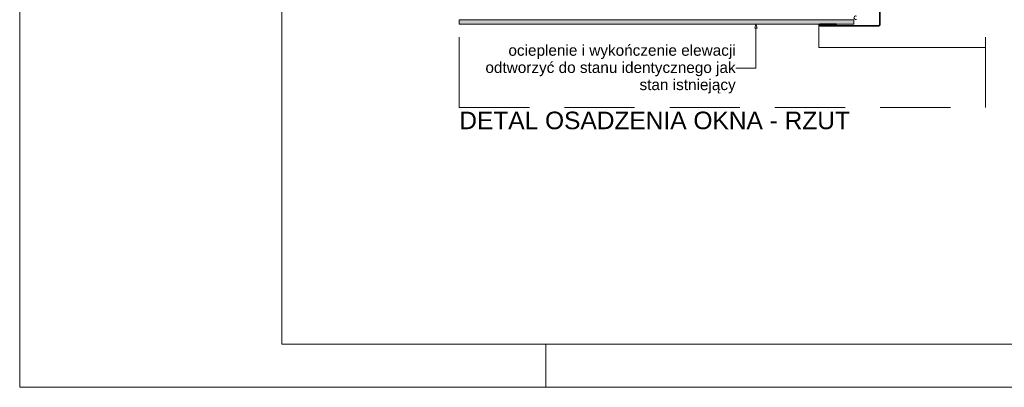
# Paper-space layout 'AD-03 DETAL MONTAŻU OKNA' of a CAD drawing. Header units: millimetres. Extents: x 0 to 420, y 0 to 297.
# Tile 1 of 40: x 0 to 112, y 0 to 42. Entities that reach past the tile are written whole.
import ezdxf
from ezdxf.xclip import XClip

# ---------------------------------------------------------------- set-up
doc = ezdxf.new("R2010")
doc.units = ezdxf.units.MM
doc.header["$MEASUREMENT"] = 0
doc.header["$XCLIPFRAME"] = 0
doc.linetypes.add('przerywama detal', pattern=[120, 80, -40])
for name, color, linetype, lineweight, true_color in [('0_Nr_pióra__10', 7, 'Continuous', 13, 0x4b4b4b), ('A_Arkusz_Nr_pióra__237', 7, 'Continuous', 5, 0x343434), ('A_linie_Nr_pióra__10', 7, 'Continuous', 13, 0x4b4b4b), ('A_opisy PL_Nr_pióra__249', 7, 'Continuous', 5, 0x191919), ('A_opisy_Nr_pióra__170', 7, 'Continuous', 5, 0x1c1c1c), ('A_opisy_Nr_pióra__7', 7, 'Continuous', 18, 0x171717), ('A_sciany_Nr_pióra__10', 7, 'Continuous', 13, 0x4b4b4b), ('A_stolarka_Nr_pióra__9', 7, 'Continuous', 13, 0xadadad)]:
    doc.layers.add(name, color=color, linetype=linetype, lineweight=lineweight, true_color=true_color)
doc.layers.add('A_Arkusz_Nr_pióra__1', color=7, linetype='Continuous', lineweight=20)
doc.layers.add('A_opisy_Nr_pióra__1', color=7, linetype='Continuous', lineweight=20)
doc.layers.add('A_podrys', color=7, linetype='Continuous')
doc.layers.add('A_sciany', color=7, linetype='Continuous')
doc.styles.add('STYL_AUTOMATYCZNY_1', font='arial.ttf')
doc.styles.add('STYL_AUTOMATYCZNY_4', font='arial.ttf')

# ---------------------------------------------------------------- blocks, each defined once
blk = doc.blocks.new('Rysunek_1_1', base_point=(-23204.64, -13199.28))
at = {"layer": 'A_sciany', "linetype": 'Continuous', "lineweight": 0, "true_color": 0x4b4b4b}
blk.add_hatch(color=251, dxfattribs=at).paths.add_polyline_path([(50.12, 41.35), (95.12, 41.35), (95.12, 41.85), (50.12, 41.85)])
at = {"layer": '0_Nr_pióra__10', "color": 251, "linetype": 'Continuous', "lineweight": 13, "ltscale": 0.1, "true_color": 0x4b4b4b, "flags": 128}
blk.add_lwpolyline([(100.55, 47.4), (98.27, 47.4, 0.414214), (98.05, 47.18), (98.05, 41.34, -0.414214), (97.9, 41.19), (91.25, 41.19, -1), (91.25, 41.29), (93.15, 41.29), (93.15, 41.37), (91.25, 41.37, 1), (91.25, 41.12), (97.9, 41.12, 0.414214), (98.12, 41.34), (98.12, 47.18, -0.414214), (98.27, 47.33), (100.55, 47.33, 1), (100.55, 47.58), (98.65, 47.58), (98.65, 47.5), (100.55, 47.5, -1)], format="xyb", close=True, dxfattribs=at)
at = {"layer": 'A_linie_Nr_pióra__10', "color": 251, "linetype": 'przerywama detal', "lineweight": 13, "ltscale": 0.1, "true_color": 0x4b4b4b}
for p, q in [((50.12, 31.85), (50.12, 91.85)), ((110.12, 31.85), (110.12, 91.85)), ((50.12, 31.85), (110.12, 31.85))]:
    blk.add_line(p, q, dxfattribs=at)
at = {"layer": 'A_opisy_Nr_pióra__170', "color": 250, "linetype": 'Continuous', "lineweight": 5, "ltscale": 0.1, "true_color": 0x1c1c1c}
for p, q in [((83.95, 40.89), (83.95, 36.34)), ((83.95, 36.34), (81.64, 36.34))]:
    blk.add_line(p, q, dxfattribs=at)
at = {"layer": 'A_opisy_Nr_pióra__7', "color": 250, "linetype": 'Continuous', "lineweight": 18, "ltscale": 0.1, "true_color": 0x171717}
for p, q in [((83.95, 41.35), (83.83, 40.89)), ((84.08, 40.89), (83.83, 40.89)), ((83.95, 41.35), (84.08, 40.89))]:
    blk.add_line(p, q, dxfattribs=at)
at = {"layer": 'A_sciany_Nr_pióra__10', "color": 251, "linetype": 'Continuous', "lineweight": 13, "ltscale": 0.1, "true_color": 0x4b4b4b, "flags": 128}
blk.add_lwpolyline([(50.12, 41.35), (50.12, 41.85), (95.12, 41.85), (95.12, 41.35)], close=True, dxfattribs=at)
at = {"layer": 'A_sciany_Nr_pióra__10', "color": 251, "linetype": 'Continuous', "lineweight": 13, "ltscale": 0.1, "true_color": 0x4b4b4b}
blk.add_ellipse((95.34, 42.07), major_axis=(0, 0.215), ratio=0.992866, start_param=5.870392, end_param=9.837571, dxfattribs=at)
at = {"layer": 'A_stolarka_Nr_pióra__9', "color": 253, "linetype": 'Continuous', "lineweight": 13, "ltscale": 0.1, "true_color": 0xadadad}
for p in [(91.12, 41.37), (110.12, 38.7)]:
    blk.add_line(p, (91.12, 38.7), dxfattribs=at)
at = {"layer": 'A_opisy PL_Nr_pióra__249', "color": 250, "linetype": 'Continuous', "lineweight": 5, "true_color": 0x191919, "insert": (50.12, 29.36), "char_height": 2, "attachment_point": 7, "style": 'STYL_AUTOMATYCZNY_4'}
blk.add_mtext('\\A1;{\\pql;\\fArial|b0|i0|c238|p0;\\W1.000000;DETAL OSADZENIA OKNA - RZUT}', dxfattribs=at)
at = {"layer": 'A_opisy_Nr_pióra__1', "color": 7, "linetype": 'Continuous', "lineweight": 20, "insert": (81.64, 36.23), "char_height": 1.25, "width": 29.5709, "attachment_point": 6, "line_spacing_factor": 0.938806, "style": 'STYL_AUTOMATYCZNY_1'}
blk.add_mtext('\\A1;{\\pqr;\\fArial|b0|i0|c238|p0;\\W1.000000;ocieplenie i wykończenie elewacji odtworzyć do stanu identycznego jak stan istniejący}', dxfattribs=at)

psp = doc.layouts.new('AD-03 DETAL MONTAŻU OKNA')

# ---------------------------------------------------------------- linework, layer by layer
at = {"layer": 'A_Arkusz_Nr_pióra__1', "color": 7, "linetype": 'Continuous', "lineweight": 20}
for p in [(29.9, 292.1), (415.1, 4.9)]:
    psp.add_line(p, (29.9, 4.9), dxfattribs=at)
at = {"layer": 'A_Arkusz_Nr_pióra__1', "color": 7, "linetype": 'Continuous', "lineweight": 20, "flags": 128}
psp.add_lwpolyline([(0, 297), (420, 297), (420, 0), (0, 0)], close=True, dxfattribs=at)
at = {"layer": 'A_Arkusz_Nr_pióra__237', "color": 250, "linetype": 'Continuous', "lineweight": 5, "true_color": 0x343434}
psp.add_line((60, 0), (60, 4.9), dxfattribs=at)

# ---------------------------------------------------------------- block references
at = {"layer": 'A_podrys', "color": 37, "linetype": 'Continuous', "lineweight": 5, "true_color": 0x656532}
ref = psp.add_blockref('Rysunek_1_1', (-23204.64, -13199.28), dxfattribs=at)
XClip(ref).set_block_clipping_path([(34.9289216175, 13.2127592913), (219.0040190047, 283.3682711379)])

doc.saveas('drawing.dxf')
